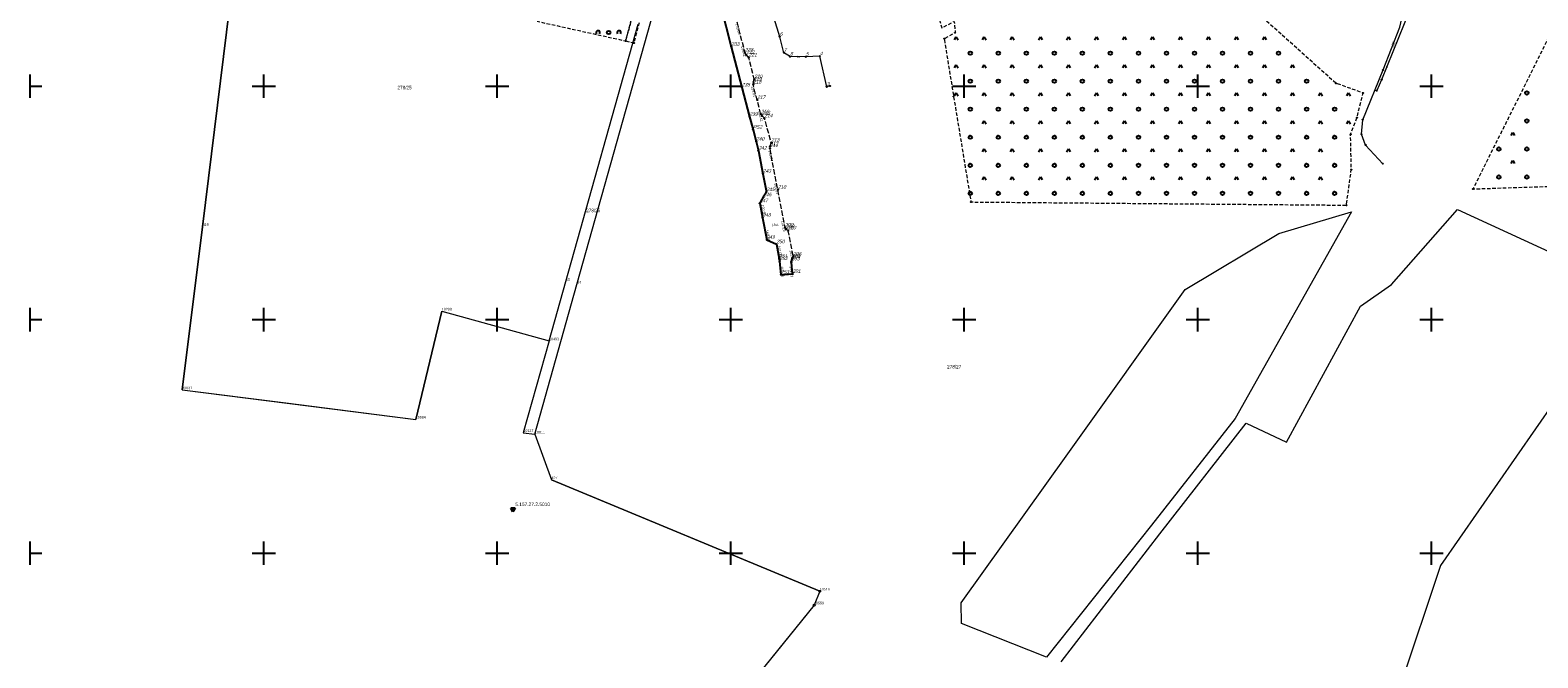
# Model space of a CAD drawing. Header units: metres. Extents: x 5548743 to 5556416, y 5707500 to 5714000.
# Tile 62 of 244: x 5554400 to 5555046, y 5708855 to 5709124. Entities that reach past the tile are written whole.
import ezdxf
from ezdxf.enums import TextEntityAlignment as Align

# ---------------------------------------------------------------- set-up
doc = ezdxf.new("R2010")
doc.units = ezdxf.units.M
for name, pattern in [('1.5_0.75', [2.25, 1.5, -0.75]), ('2.25_0.75', [3, 2.25, -0.75]), ('219-1000', [0])]:
    doc.linetypes.add(name, pattern=pattern)
doc.layers.get('0').update_dxf_attribs({"color": 2, "lineweight": 5})
doc.styles.get("Standard").update_dxf_attribs({"font": 'Working1250', "width": 0.75})

# ---------------------------------------------------------------- blocks, each defined once
blk = doc.blocks.new('203')
at = {"linetype": 'Continuous', "lineweight": 0}
h = blk.add_hatch(color=0, dxfattribs=at)
edge = h.paths.add_edge_path()
edge.add_arc((0, 0), 0.09, 0, 360)
blk = doc.blocks.new('202')
at = {"color": 0, "linetype": 'Continuous', "lineweight": 0}
blk.add_circle((0, 0), 0.4, dxfattribs=at)
blk = doc.blocks.new('OTZK3')
at = {"color": 0, "linetype": 'Continuous'}
for p, q in [((-0.75, -0.433), (0, 0.866)), ((0, 0.866), (0.75, -0.433))]:
    blk.add_line(p, q, dxfattribs=at)
blk = doc.blocks.new('OTZK1')
at = {"color": 0, "linetype": 'Continuous'}
blk.add_circle((0, 0), 0.75, dxfattribs=at)
blk = doc.blocks.new('OTZK2')
at = {"color": 0, "linetype": 'Continuous'}
blk.add_arc((0, 0), 0.825, 318.85, 221.162, dxfattribs=at)
blk = doc.blocks.new('PW01')
at = {"linetype": 'Continuous', "lineweight": 13}
h = blk.add_hatch(color=0, dxfattribs=at)
edge = h.paths.add_edge_path()
edge.add_arc((0, 0), 0.18, 0, 360)
blk = doc.blocks.new('PIKIETAW1891')
at = {"color": 0}
blk.add_circle((0, 0), 0.09, dxfattribs=at)
blk = doc.blocks.new('OSSH')
at = {"color": 0}
for p, q in [((0, -1.081), (-0.936, 0.543)), ((0.939, 0.543), (-0.936, 0.543)), ((-0.375, 0), (0.375, 0)), ((0.939, 0.543), (0, -1.081)), ((0, -0.375), (0, 0.375))]:
    blk.add_line(p, q, dxfattribs=at)
blk = doc.blocks.new('RAMKA1000K')
at = {"color": 0}
for p, q in [((0, 495), (0, 500)), ((0, 500), (5, 500)), ((95, 500), (105, 500)), ((100, 495), (100, 500)), ((195, 500), (205, 500)), ((200, 495), (200, 500)), ((295, 500), (305, 500)), ((300, 495), (300, 500)), ((395, 500), (405, 500)), ((400, 495), (400, 500)), ((495, 500), (505, 500)), ((500, 495), (500, 500)), ((595, 500), (605, 500)), ((600, 495), (600, 500)), ((0, 395), (0, 405)), ((100, 395), (100, 405)), ((200, 395), (200, 405)), ((300, 395), (300, 405)), ((400, 395), (400, 405)), ((500, 395), (500, 405)), ((600, 395), (600, 405)), ((0, 400), (5, 400)), ((95, 400), (105, 400)), ((195, 400), (205, 400)), ((295, 400), (305, 400)), ((395, 400), (405, 400)), ((495, 400), (505, 400)), ((595, 400), (605, 400)), ((0, 95), (0, 105)), ((100, 95), (100, 105)), ((200, 95), (200, 105)), ((300, 95), (300, 105)), ((400, 95), (400, 105)), ((500, 95), (500, 105)), ((600, 95), (600, 105)), ((0, 100), (5, 100)), ((95, 100), (105, 100)), ((195, 100), (205, 100)), ((295, 100), (305, 100)), ((395, 100), (405, 100)), ((495, 100), (505, 100)), ((595, 100), (605, 100)), ((0, 0), (0, 5)), ((0, 0), (5, 0)), ((95, 0), (105, 0)), ((100, 0), (100, 5)), ((195, 0), (205, 0)), ((200, 0), (200, 5)), ((295, 0), (305, 0)), ((300, 0), (300, 5)), ((395, 0), (405, 0)), ((400, 0), (400, 5)), ((495, 0), (505, 0)), ((500, 0), (500, 5)), ((595, 0), (605, 0)), ((600, 0), (600, 5))]:
    blk.add_line(p, q, dxfattribs=at)

msp = doc.modelspace()

# ---------------------------------------------------------------- linework, layer by layer
at = {"layer": '218-kontur użytku gruntowego', "color": 3, "linetype": 'CONTINUOUS', "lineweight": 18, "flags": 128}
for points in [[(5554498.26, 5709237.87), (5554473.86, 5709039.8)], [(5554982.98, 5709015.11), (5555011.13, 5709047.14)], [(5555011.13, 5709047.14), (5555053.96, 5709027.41)], [(5554965.74, 5709046.23), (5554916.06, 5708957.62)], [(5554934.64, 5709036.83), (5554965.74, 5709046.23)], [(5554473.86, 5709039.8), (5554465.14, 5708969.91)], [(5554894.58, 5709012.89), (5554934.64, 5709036.83)], [(5554969.7, 5709005.72), (5554982.98, 5709015.11)], [(5554844.31, 5708942.56), (5554894.58, 5709012.89)], [(5554565.1, 5708957.33), (5554576.28, 5709003.59)], [(5554576.28, 5709003.59), (5554622.22, 5708990.87)], [(5554938.01, 5708947.6), (5554969.7, 5709005.72)], [(5555077.19, 5709000), (5555003.94, 5708894.72)], [(5554622.22, 5708990.87), (5554611.18, 5708951.53)], [(5554465.14, 5708969.91), (5554509.42, 5708964.34)], [(5554509.42, 5708964.34), (5554565.1, 5708957.33)], [(5554916.06, 5708957.62), (5554880.17, 5708911.99)], [(5554611.18, 5708951.53), (5554616.14, 5708950.91)], [(5554616.14, 5708950.91), (5554623.22, 5708931.39)], [(5554883.71, 5708908.3), (5554920.74, 5708955.7)], [(5554920.74, 5708955.7), (5554938.01, 5708947.6)], [(5554798.66, 5708878.77), (5554844.31, 5708942.56)], [(5554623.22, 5708931.39), (5554738.08, 5708883.72)], [(5554880.17, 5708911.99), (5554835.16, 5708855.57)], [(5554841.47, 5708853.49), (5554883.71, 5708908.3)], [(5555003.94, 5708894.72), (5554986.6, 5708843.15)], [(5554738.08, 5708883.72), (5554735.68, 5708877.75)], [(5554798.87, 5708869.89), (5554798.66, 5708878.77)], [(5554735.68, 5708877.75), (5554630.81, 5708748.11)], [(5554835.16, 5708855.57), (5554798.87, 5708869.89)]]:
    msp.add_lwpolyline(points, dxfattribs=at)
at = {"layer": '219-działka ewidencyjna', "color": 7, "linetype": '219-1000', "lineweight": 18, "flags": 128}
for points in [[(5554473.86, 5709039.8), (5554498.26, 5709237.87)], [(5554634.15, 5709015.05), (5554676.3, 5709165.35)], [(5554629.34, 5709016.4), (5554660.29, 5709126.48)], [(5554465.14, 5708969.91), (5554473.86, 5709039.8)], [(5554616.14, 5708950.91), (5554634.15, 5709015.05)], [(5554622.22, 5708990.87), (5554629.34, 5709016.4)], [(5554576.28, 5709003.59), (5554565.1, 5708957.33)], [(5554576.28, 5709003.59), (5554622.22, 5708990.87)], [(5554622.22, 5708990.87), (5554611.18, 5708951.53)], [(5554465.14, 5708969.91), (5554565.1, 5708957.33)], [(5554611.18, 5708951.53), (5554616.14, 5708950.91)], [(5554616.14, 5708950.91), (5554623.22, 5708931.39)], [(5554738.08, 5708883.72), (5554623.22, 5708931.39)], [(5554738.08, 5708883.72), (5554735.68, 5708877.75)], [(5554735.68, 5708877.75), (5554597.28, 5708706.66)]]:
    msp.add_lwpolyline(points, dxfattribs=at)
at = {"layer": 'jezdnia', "color": 7, "linetype": '2.25_0.75', "lineweight": 18, "flags": 128}
msp.add_lwpolyline([(5554689.5, 5709201.74), (5554689.6, 5709205.93), (5554689.92, 5709209.52), (5554690.24, 5709211.5), (5554690.9, 5709213.35), (5554691.65, 5709214.54), (5554692.14, 5709215.06), (5554692.63, 5709215.57), (5554693.75, 5709216.4), (5554695.66, 5709217.24), (5554698.33, 5709217.72), (5554701.32, 5709217.98), (5554702.01, 5709223), (5554699.08, 5709223.7), (5554697.15, 5709224.26), (5554695.87, 5709224.83), (5554694.71, 5709225.59), (5554693.76, 5709226.43), (5554687.3, 5709227.24), (5554682.48, 5709227.85), (5554682.14, 5709226.42), (5554681.3, 5709225.1), (5554679.89, 5709224.16), (5554678.49, 5709223.73), (5554676.92, 5709223.67), (5554674.34, 5709223.88), (5554674.03, 5709219.52), (5554676.31, 5709219.39), (5554678.01, 5709219.08), (5554679.66, 5709218.33), (5554681.21, 5709217.14), (5554681.93, 5709216.25), (5554682.29, 5709215.8), (5554682.97, 5709214.39), (5554683.31, 5709212.59), (5554683.21, 5709209.28), (5554682.96, 5709203.61), (5554682.84, 5709202.18), (5554682.4, 5709200.25), (5554680.52, 5709194.16), (5554679.06, 5709189.37), (5554678.14, 5709186.39), (5554682.66, 5709183.95), (5554683.01, 5709184.59), (5554683.41, 5709185.17), (5554684.11, 5709185.5), (5554684.83, 5709185.24), (5554685.15, 5709184.55), (5554685.62, 5709180.58), (5554686.32, 5709175.65), (5554686.33, 5709175.03), (5554686.07, 5709174.32), (5554685.36, 5709174.02), (5554680.55, 5709173.96), (5554680.68, 5709168.89), (5554682.58, 5709169.08), (5554684.88, 5709168.81), (5554686.64, 5709167.87), (5554687.49, 5709166.72), (5554688.13, 5709164.74), (5554688.98, 5709160.82), (5554690.28, 5709155.51), (5554687.81, 5709151.17), (5554689.76, 5709143.61), (5554691.52, 5709136.67), (5554693.79, 5709135.35), (5554695.77, 5709134.21), (5554700.24, 5709116.83), (5554704.74, 5709099.41), (5554708.02, 5709086.83), (5554709.53, 5709081.3), (5554710.9, 5709076.21), (5554711.87, 5709072.31), (5554713.77, 5709062.49), (5554715.27, 5709054.61), (5554713.93, 5709052.38), (5554712.42, 5709049.85), (5554713.61, 5709043.64), (5554715.39, 5709034.17), (5554719.59, 5709032.27), (5554720.77, 5709026.05), (5554720.89, 5709025.05), (5554721.46, 5709019.22), (5554726.45, 5709019.59), (5554725.99, 5709024.43), (5554725.99, 5709024.96), (5554726.1, 5709025.61), (5554726.35, 5709026.21), (5554726.74, 5709026.96), (5554724.59, 5709038.04), (5554723.75, 5709038.71), (5554723.28, 5709039.39), (5554720.17, 5709055.62), (5554716.77, 5709073.41), (5554716.82, 5709074.15), (5554717.35, 5709075.8), (5554714.44, 5709086.2), (5554713.4, 5709087.19), (5554712.93, 5709087.89), (5554711.33, 5709094.03), (5554709.61, 5709100.64), (5554709.74, 5709101.82), (5554710.07, 5709102.93), (5554707.72, 5709112.18), (5554706.63, 5709113.28), (5554706.07, 5709114.38), (5554702.83, 5709126.95), (5554698.01, 5709145.61), (5554695.11, 5709156.96), (5554693.93, 5709161.82), (5554692.8, 5709167.06), (5554692.02, 5709171.5), (5554691.26, 5709176.58), (5554690.51, 5709182), (5554689.83, 5709188.49), (5554689.57, 5709192.86), (5554689.48, 5709197.66)], close=True, dxfattribs=at)
at = {"layer": 'krawężnik', "color": 7, "linetype": 'CONTINUOUS', "lineweight": 25, "flags": 128}
msp.add_lwpolyline([(5554695.77, 5709134.21), (5554700.24, 5709116.83), (5554704.74, 5709099.41), (5554708.02, 5709086.83), (5554709.53, 5709081.3), (5554710.9, 5709076.21), (5554711.87, 5709072.31), (5554713.77, 5709062.49), (5554715.27, 5709054.61), (5554713.93, 5709052.38), (5554712.42, 5709049.85), (5554713.61, 5709043.64), (5554715.39, 5709034.17), (5554719.59, 5709032.27), (5554720.77, 5709026.05), (5554720.89, 5709025.05), (5554721.46, 5709019.22), (5554726.45, 5709019.59), (5554725.99, 5709024.43), (5554725.99, 5709024.96), (5554726.1, 5709025.61), (5554726.35, 5709026.21), (5554726.74, 5709026.96)], dxfattribs=at)
at = {"layer": 'przewód telekomunikacyjny podziemny', "color": 30, "linetype": 'CONTINUOUS', "lineweight": 18, "flags": 128}
for points in [[(5554742.46, 5709100), (5554741.1, 5709099.69), (5554738.17, 5709112.81), (5554732.17, 5709112.52), (5554725.41, 5709112.62), (5554722.76, 5709114.27), (5554720.98, 5709121.11), (5554716.2, 5709136.74), (5554711.35, 5709151.75), (5554711.19, 5709156.03), (5554712.94, 5709164.19), (5554716.76, 5709178.48), (5554722.88, 5709210.18), (5554721.64, 5709214.57), (5554713.91, 5709215.42), (5554714.36, 5709223.95)], [(5555002.43, 5709189.71), (5555002.76, 5709189.15), (5555013.24, 5709187.71), (5555009.58, 5709177.79), (5555002.86, 5709160.89), (5555001.59, 5709157.97), (5554993.16, 5709138.72), (5554978.67, 5709102.73), (5554976.65, 5709098.04)]]:
    msp.add_lwpolyline(points, dxfattribs=at)
at = {"layer": 'przewód wodociągowy', "color": 5, "linetype": 'CONTINUOUS', "lineweight": 18, "flags": 128}
msp.add_lwpolyline([(5554979.22, 5709066.75), (5554971.82, 5709074.73), (5554970.03, 5709079.41), (5554970.63, 5709085.61), (5554979.31, 5709106.92), (5554986.5, 5709125.21), (5554988.67, 5709134.51), (5554989.23, 5709138.93), (5554992.66, 5709145.04), (5555004.17, 5709166.76), (5555010.2, 5709181.73), (5555010.35, 5709182.08)], dxfattribs=at)
at = {"layer": 'teren zalesiony', "color": 7, "linetype": '1.5_0.75', "lineweight": 18, "flags": 128}
for points in [[(5554767.49, 5709206.27), (5554772.78, 5709181.8), (5554776.61, 5709167.89), (5554790.44, 5709124.91), (5554795.71, 5709127.71), (5554796.1, 5709122.9), (5554791.4, 5709120.25), (5554795.42, 5709095.54), (5554802.86, 5709050.38), (5554963.6, 5709049.01), (5554965.73, 5709064.25), (5554965.39, 5709079.34), (5554968.14, 5709086.47), (5554970.76, 5709097.04), (5554959.14, 5709101.21), (5554923.37, 5709133.18), (5554926.17, 5709143.33), (5554927.18, 5709146.74), (5554927.63, 5709151.29), (5554927.74, 5709151.67), (5554929.46, 5709157.94), (5554930.87, 5709163.06), (5554939.49, 5709187.55), (5554937.11, 5709187.8), (5554857.11, 5709195.87)], [(5555562.91, 5709073.89), (5555565.87, 5709093.03), (5555567.28, 5709108.83), (5555210.23, 5709151.98), (5555208.28, 5709134.78), (5555207.6, 5709129.65), (5555203.71, 5709129.49), (5555204.41, 5709135.09), (5555205.83, 5709152.51), (5555195.65, 5709153.71), (5555073.93, 5709168.24), (5555057.8, 5709136), (5555055.54, 5709131.47), (5555017.83, 5709055.97)]]:
    msp.add_lwpolyline(points, close=True, dxfattribs=at)
at = {"layer": 'zadrzewienie  zakrzewienie', "color": 7, "linetype": '1.5_0.75', "lineweight": 18, "flags": 128}
for points in [[(5554640.29, 5709219.73), (5554626.16, 5709156.98), (5554617.17, 5709127.72), (5554654.99, 5709119.33), (5554665.14, 5709156.95), (5554679.78, 5709217.66), (5554674.03, 5709219.52), (5554664.37, 5709220.14), (5554660.49, 5709219.78)], [(5554654.99, 5709119.33), (5554658.54, 5709118.46), (5554667.49, 5709150.97), (5554670.38, 5709157.98), (5554671.59, 5709166.7), (5554671.99, 5709168.44), (5554679.63, 5709192.52), (5554681.71, 5709201.53), (5554682.42, 5709214.05), (5554679.78, 5709217.66), (5554665.14, 5709156.95)]]:
    msp.add_lwpolyline(points, close=True, dxfattribs=at)

# ---------------------------------------------------------------- block references
at = {"layer": '202-punkt graniczny', "color": 7, "linetype": 'CONTINUOUS', "lineweight": 18}
for p in [(5554738.08, 5708883.72), (5554735.68, 5708877.75)]:
    msp.add_blockref('202', p, dxfattribs=at)
at = {"layer": '203-punkt graniczny', "color": 7, "linetype": 'CONTINUOUS', "lineweight": 18}
for p in [(5554473.86, 5709039.8), (5554629.34, 5709016.4), (5554634.15, 5709015.05), (5554576.28, 5709003.59), (5554622.22, 5708990.87), (5554465.14, 5708969.91), (5554565.1, 5708957.33), (5554611.18, 5708951.53), (5554616.14, 5708950.91), (5554623.22, 5708931.39)]:
    msp.add_blockref('203', p, dxfattribs=at)
at = {"layer": 'pikieta sztuczna', "color": 7, "linetype": 'CONTINUOUS', "lineweight": 13}
for p in [(5554706.07, 5709114.38), (5554709.61, 5709100.64), (5554712.93, 5709087.89), (5554716.77, 5709073.41), (5554720.17, 5709055.62), (5554712.42, 5709049.85), (5554715.39, 5709034.17), (5554723.28, 5709039.39), (5554719.59, 5709032.27), (5554726.74, 5709026.96), (5554721.46, 5709019.22), (5554726.45, 5709019.59)]:
    msp.add_blockref('PW01', p, dxfattribs=at)
at = {"layer": 'Punkt roboczy BDOT GESUT K1', "color": 6, "linetype": 'CONTINUOUS', "lineweight": 18}
for p in [(5554654.99, 5709119.33), (5554654.99, 5709119.33), (5554658.54, 5709118.46), (5554720.98, 5709121.11), (5554791.4, 5709120.25), (5554796.1, 5709122.9), (5554700.24, 5709116.83), (5554700.24, 5709116.83), (5554706.07, 5709114.38), (5554706.07, 5709114.38), (5554706.63, 5709113.28), (5554707.72, 5709112.18), (5554722.76, 5709114.27), (5554725.41, 5709112.62), (5554732.17, 5709112.52), (5554738.17, 5709112.81), (5554979.31, 5709106.92), (5554704.74, 5709099.41), (5554704.74, 5709099.41), (5554709.61, 5709100.64), (5554709.61, 5709100.64), (5554709.74, 5709101.82), (5554710.07, 5709102.93), (5554741.1, 5709099.69), (5554742.46, 5709100), (5554959.14, 5709101.21), (5554976.65, 5709098.04), (5554978.67, 5709102.73), (5554711.33, 5709094.03), (5554795.42, 5709095.54), (5554970.76, 5709097.04), (5554708.02, 5709086.83), (5554708.02, 5709086.83), (5554712.93, 5709087.89), (5554712.93, 5709087.89), (5554713.4, 5709087.19), (5554714.44, 5709086.2), (5554968.14, 5709086.47), (5554970.63, 5709085.61), (5554709.53, 5709081.3), (5554709.53, 5709081.3), (5554965.39, 5709079.34), (5554970.03, 5709079.41), (5554710.9, 5709076.21), (5554710.9, 5709076.21), (5554711.87, 5709072.31), (5554711.87, 5709072.31), (5554716.77, 5709073.41), (5554716.77, 5709073.41), (5554716.82, 5709074.15), (5554717.35, 5709075.8), (5554971.82, 5709074.73), (5554979.22, 5709066.75), (5554713.77, 5709062.49), (5554713.77, 5709062.49), (5554965.73, 5709064.25), (5554715.27, 5709054.61), (5554715.27, 5709054.61), (5554720.17, 5709055.62), (5554720.17, 5709055.62), (5555017.83, 5709055.97), (5554712.42, 5709049.85), (5554712.42, 5709049.85), (5554712.42, 5709049.85), (5554713.93, 5709052.38), (5554713.93, 5709052.38), (5554802.86, 5709050.38), (5554963.6, 5709049.01), (5554713.61, 5709043.64), (5554713.61, 5709043.64), (5554715.39, 5709034.17), (5554715.39, 5709034.17), (5554715.39, 5709034.17), (5554723.28, 5709039.39), (5554723.28, 5709039.39), (5554723.75, 5709038.71), (5554724.59, 5709038.04), (5554719.59, 5709032.27), (5554719.59, 5709032.27), (5554719.59, 5709032.27), (5554726.74, 5709026.96), (5554726.74, 5709026.96), (5554726.74, 5709026.96), (5554720.77, 5709026.05), (5554720.77, 5709026.05), (5554720.89, 5709025.05), (5554720.89, 5709025.05), (5554725.99, 5709024.96), (5554725.99, 5709024.96), (5554725.99, 5709024.43), (5554725.99, 5709024.43), (5554726.1, 5709025.61), (5554726.1, 5709025.61), (5554726.35, 5709026.21), (5554726.35, 5709026.21), (5554721.46, 5709019.22), (5554721.46, 5709019.22), (5554721.46, 5709019.22), (5554726.45, 5709019.59), (5554726.45, 5709019.59), (5554726.45, 5709019.59)]:
    msp.add_blockref('PIKIETAW1891', p, dxfattribs=at)
at = {"layer": 'Szczegółowa osnowa geodezyjna wysokościowa', "color": 7, "linetype": 'CONTINUOUS', "lineweight": 13}
msp.add_blockref('OSSH', (5554606.72, 5708918.77), dxfattribs=at)
at = {"layer": 'teren zalesiony', "color": 7, "linetype": 'CONTINUOUS', "lineweight": 18}
for name, p in [('OTZK3', (5554796.576, 5709120.276)), ('OTZK3', (5554808.576, 5709120.276)), ('OTZK3', (5554820.576, 5709120.276)), ('OTZK3', (5554832.576, 5709120.276)), ('OTZK3', (5554844.576, 5709120.276)), ('OTZK3', (5554856.576, 5709120.276)), ('OTZK3', (5554868.576, 5709120.276)), ('OTZK3', (5554880.576, 5709120.276)), ('OTZK3', (5554892.576, 5709120.276)), ('OTZK3', (5554904.576, 5709120.276)), ('OTZK3', (5554916.576, 5709120.276)), ('OTZK3', (5554928.576, 5709120.276)), ('OTZK1', (5554802.576, 5709114.096)), ('OTZK1', (5554814.576, 5709114.096)), ('OTZK1', (5554826.576, 5709114.096)), ('OTZK1', (5554838.576, 5709114.096)), ('OTZK1', (5554850.576, 5709114.096)), ('OTZK1', (5554862.576, 5709114.096)), ('OTZK1', (5554874.576, 5709114.096)), ('OTZK1', (5554886.576, 5709114.096)), ('OTZK1', (5554898.576, 5709114.096)), ('OTZK1', (5554910.576, 5709114.096)), ('OTZK1', (5554922.576, 5709114.096)), ('OTZK1', (5554934.576, 5709114.096)), ('OTZK3', (5554796.576, 5709108.276)), ('OTZK3', (5554808.576, 5709108.276)), ('OTZK3', (5554820.576, 5709108.276)), ('OTZK3', (5554832.576, 5709108.276)), ('OTZK3', (5554844.576, 5709108.276)), ('OTZK3', (5554856.576, 5709108.276)), ('OTZK3', (5554868.576, 5709108.276)), ('OTZK3', (5554880.576, 5709108.276)), ('OTZK3', (5554892.576, 5709108.276)), ('OTZK3', (5554904.576, 5709108.276)), ('OTZK3', (5554916.576, 5709108.276)), ('OTZK3', (5554928.576, 5709108.276)), ('OTZK3', (5554940.576, 5709108.276)), ('OTZK1', (5554802.576, 5709102.096)), ('OTZK1', (5554814.576, 5709102.096)), ('OTZK1', (5554826.576, 5709102.096)), ('OTZK1', (5554838.576, 5709102.096)), ('OTZK1', (5554850.576, 5709102.096)), ('OTZK1', (5554862.576, 5709102.096)), ('OTZK1', (5554874.576, 5709102.096)), ('OTZK1', (5554886.576, 5709102.096)), ('OTZK1', (5554898.576, 5709102.096)), ('OTZK1', (5554910.576, 5709102.096)), ('OTZK1', (5554922.576, 5709102.096)), ('OTZK1', (5554934.576, 5709102.096)), ('OTZK1', (5554946.576, 5709102.096)), ('OTZK3', (5554796.576, 5709096.276)), ('OTZK3', (5554808.576, 5709096.276)), ('OTZK3', (5554820.576, 5709096.276)), ('OTZK3', (5554832.576, 5709096.276)), ('OTZK3', (5554844.576, 5709096.276)), ('OTZK3', (5554856.576, 5709096.276)), ('OTZK3', (5554868.576, 5709096.276)), ('OTZK3', (5554880.576, 5709096.276)), ('OTZK3', (5554892.576, 5709096.276)), ('OTZK3', (5554904.576, 5709096.276)), ('OTZK3', (5554916.576, 5709096.276)), ('OTZK3', (5554928.576, 5709096.276)), ('OTZK3', (5554940.576, 5709096.276)), ('OTZK3', (5554952.576, 5709096.276)), ('OTZK3', (5554964.576, 5709096.276)), ('OTZK1', (5555040.916, 5709097.056)), ('OTZK1', (5554802.576, 5709090.096)), ('OTZK3', (5554808.576, 5709084.276)), ('OTZK1', (5554814.576, 5709090.096)), ('OTZK3', (5554820.576, 5709084.276)), ('OTZK1', (5554826.576, 5709090.096)), ('OTZK3', (5554832.576, 5709084.276)), ('OTZK1', (5554838.576, 5709090.096)), ('OTZK3', (5554844.576, 5709084.276)), ('OTZK1', (5554850.576, 5709090.096)), ('OTZK3', (5554856.576, 5709084.276)), ('OTZK1', (5554862.576, 5709090.096)), ('OTZK3', (5554868.576, 5709084.276)), ('OTZK1', (5554874.576, 5709090.096)), ('OTZK3', (5554880.576, 5709084.276)), ('OTZK1', (5554886.576, 5709090.096)), ('OTZK3', (5554892.576, 5709084.276)), ('OTZK1', (5554898.576, 5709090.096)), ('OTZK3', (5554904.576, 5709084.276)), ('OTZK1', (5554910.576, 5709090.096)), ('OTZK3', (5554916.576, 5709084.276)), ('OTZK1', (5554922.576, 5709090.096)), ('OTZK3', (5554928.576, 5709084.276)), ('OTZK1', (5554934.576, 5709090.096)), ('OTZK3', (5554940.576, 5709084.276)), ('OTZK1', (5554946.576, 5709090.096)), ('OTZK3', (5554952.576, 5709084.276)), ('OTZK1', (5554958.576, 5709090.096)), ('OTZK3', (5554964.576, 5709084.276)), ('OTZK1', (5555040.916, 5709085.056)), ('OTZK1', (5554802.576, 5709078.096)), ('OTZK1', (5554814.576, 5709078.096)), ('OTZK1', (5554826.576, 5709078.096)), ('OTZK1', (5554838.576, 5709078.096)), ('OTZK1', (5554850.576, 5709078.096)), ('OTZK1', (5554862.576, 5709078.096)), ('OTZK1', (5554874.576, 5709078.096)), ('OTZK1', (5554886.576, 5709078.096)), ('OTZK1', (5554898.576, 5709078.096)), ('OTZK1', (5554910.576, 5709078.096)), ('OTZK1', (5554922.576, 5709078.096)), ('OTZK1', (5554934.576, 5709078.096)), ('OTZK1', (5554946.576, 5709078.096)), ('OTZK1', (5554958.576, 5709078.096)), ('OTZK3', (5555034.916, 5709079.236)), ('OTZK3', (5554808.576, 5709072.276)), ('OTZK3', (5554820.576, 5709072.276)), ('OTZK3', (5554832.576, 5709072.276)), ('OTZK3', (5554844.576, 5709072.276)), ('OTZK3', (5554856.576, 5709072.276)), ('OTZK3', (5554868.576, 5709072.276)), ('OTZK3', (5554880.576, 5709072.276)), ('OTZK3', (5554892.576, 5709072.276)), ('OTZK3', (5554904.576, 5709072.276)), ('OTZK3', (5554916.576, 5709072.276)), ('OTZK3', (5554928.576, 5709072.276)), ('OTZK3', (5554940.576, 5709072.276)), ('OTZK3', (5554952.576, 5709072.276)), ('OTZK1', (5555028.916, 5709073.056)), ('OTZK1', (5555040.916, 5709073.056)), ('OTZK1', (5554802.576, 5709066.096)), ('OTZK1', (5554814.576, 5709066.096)), ('OTZK1', (5554826.576, 5709066.096)), ('OTZK1', (5554838.576, 5709066.096)), ('OTZK1', (5554850.576, 5709066.096)), ('OTZK1', (5554862.576, 5709066.096)), ('OTZK1', (5554874.576, 5709066.096)), ('OTZK1', (5554886.576, 5709066.096)), ('OTZK1', (5554898.576, 5709066.096)), ('OTZK1', (5554910.576, 5709066.096)), ('OTZK1', (5554922.576, 5709066.096)), ('OTZK1', (5554934.576, 5709066.096)), ('OTZK1', (5554946.576, 5709066.096)), ('OTZK1', (5554958.576, 5709066.096)), ('OTZK3', (5555034.916, 5709067.236)), ('OTZK3', (5554808.576, 5709060.276)), ('OTZK3', (5554820.576, 5709060.276)), ('OTZK3', (5554832.576, 5709060.276)), ('OTZK3', (5554844.576, 5709060.276)), ('OTZK3', (5554856.576, 5709060.276)), ('OTZK3', (5554868.576, 5709060.276)), ('OTZK3', (5554880.576, 5709060.276)), ('OTZK3', (5554892.576, 5709060.276)), ('OTZK3', (5554904.576, 5709060.276)), ('OTZK3', (5554916.576, 5709060.276)), ('OTZK3', (5554928.576, 5709060.276)), ('OTZK3', (5554940.576, 5709060.276)), ('OTZK3', (5554952.576, 5709060.276)), ('OTZK1', (5555028.916, 5709061.056)), ('OTZK1', (5555040.916, 5709061.056)), ('OTZK1', (5554802.576, 5709054.096)), ('OTZK1', (5554814.576, 5709054.096)), ('OTZK1', (5554826.576, 5709054.096)), ('OTZK1', (5554838.576, 5709054.096)), ('OTZK1', (5554850.576, 5709054.096)), ('OTZK1', (5554862.576, 5709054.096)), ('OTZK1', (5554874.576, 5709054.096)), ('OTZK1', (5554886.576, 5709054.096)), ('OTZK1', (5554898.576, 5709054.096)), ('OTZK1', (5554910.576, 5709054.096)), ('OTZK1', (5554922.576, 5709054.096)), ('OTZK1', (5554934.576, 5709054.096)), ('OTZK1', (5554946.576, 5709054.096)), ('OTZK1', (5554958.576, 5709054.096))]:
    msp.add_blockref(name, p, dxfattribs=at)
at = {"layer": 'Wstawianie ramki sekcyjnej z opisem', "color": 7, "linetype": 'CONTINUOUS', "lineweight": 13}
for p in [(5554400, 5709000), (5554400, 5709000), (5554400, 5709000), (5554400, 5709000), (5554400, 5708500), (5554400, 5708500), (5554400, 5708500), (5554400, 5708500)]:
    msp.add_blockref('RAMKA1000K', p, dxfattribs=at)
at = {"layer": 'zadrzewienie  zakrzewienie', "color": 7, "linetype": 'CONTINUOUS', "lineweight": 18}
for name, p in [('OTZK2', (5554643.169, 5709122.882)), ('OTZK2', (5554652.169, 5709122.882)), ('OTZK1', (5554647.756, 5709122.916))]:
    msp.add_blockref(name, p, dxfattribs=at)

# ---------------------------------------------------------------- texts
at = {"layer": '202-punkt graniczny-Atr103', "color": 7, "width": 0.9}
for s, p in [('10510', (5554738.08, 5708883.72)), ('10510', (5554738.08, 5708883.72)), ('10559', (5554735.68, 5708877.75)), ('10559', (5554735.68, 5708877.75))]:
    msp.add_text(s, height=1.125, dxfattribs=at).set_placement(p, align=Align.BOTTOM_LEFT)
at = {"layer": '203-punkt graniczny-Atr103', "color": 7, "width": 0.9}
for s, p in [('419', (5554473.86, 5709039.8)), ('419', (5554473.86, 5709039.8)), ('33', (5554629.34, 5709016.4)), ('33', (5554629.34, 5709016.4)), ('34', (5554634.15, 5709015.05)), ('34', (5554634.15, 5709015.05)), ('10290', (5554576.28, 5709003.59)), ('10290', (5554576.28, 5709003.59)), ('10493', (5554622.22, 5708990.87)), ('10493', (5554622.22, 5708990.87)), ('10031', (5554465.14, 5708969.91)), ('10031', (5554465.14, 5708969.91)), ('10084', (5554565.1, 5708957.33)), ('10084', (5554565.1, 5708957.33)), ('10127', (5554611.18, 5708951.53)), ('10127', (5554611.18, 5708951.53)), ('10011', (5554616.14, 5708950.91)), ('10011', (5554616.14, 5708950.91)), ('427', (5554623.22, 5708931.39)), ('427', (5554623.22, 5708931.39))]:
    msp.add_text(s, height=1.125, dxfattribs=at).set_placement(p, align=Align.BOTTOM_LEFT)
at = {"layer": '211-numer działki ewidencyjnej', "color": 7, "linetype": 'CONTINUOUS', "lineweight": 18, "width": 0.79}
for s, p in [('278/25', (5554557.3, 5709098.61)), ('278/26', (5554638.1, 5709046.01)), ('278/27', (5554792.66, 5708979.09))]:
    msp.add_text(s, height=1.5, dxfattribs=at).set_placement(p)
at = {"layer": 'jezdnia-Atr17', "color": 7, "width": 0.9}
msp.add_text('j.kb.', height=1.125, dxfattribs=at).set_placement((5554717.8, 5709040.16))
at = {"layer": 'pikieta sztuczna-Atr2', "color": 7, "width": 0.9}
for s, rotation, p in [('158.65', 284.483, (5554702.02, 5709126.59)), ('159.42', 284.454, (5554704.32, 5709117.06)), ('159.91', 284.585, (5554708.61, 5709099.82)), ('160.41', 284.605, (5554711.57, 5709089.28)), ('160.74', 280.82, (5554716.2, 5709072.36)), ('161.01', 280.82, (5554718.62, 5709058.3)), ('160.87', 280.732, (5554713.04, 5709049.12)), ('161.15', 280.847, (5554721.6, 5709042.25)), ('160.98', 280.715, (5554714.94, 5709038.3)), ('161.06', 280.742, (5554720.07, 5709031.57)), ('161.07', 280.981, (5554725.13, 5709029.71)), ('161.06', 275.584, (5554721.31, 5709022.81)), ('161.03', 275.429, (5554725.2, 5709022.83))]:
    msp.add_text(s, height=1.125, rotation=rotation, dxfattribs=at).set_placement(p)
at = {"layer": 'przewód telekomunikacyjny podziemny-Atr1', "color": 30, "width": 0.9}
for s, rotation, p in [('ts', 357.881, (5554728.36, 5709112.58)), ('t', 66.766, (5554980.83, 5709108.09))]:
    msp.add_text(s, height=1.125, rotation=rotation, dxfattribs=at).set_placement(p, align=Align.MIDDLE_LEFT)
at = {"layer": 'przewód wodociągowy-Atr1', "color": 5, "width": 0.9}
msp.add_text('w32', height=1.125, rotation=67.218, dxfattribs=at).set_placement((5554983.03, 5709116.38), align=Align.MIDDLE_LEFT)
at = {"layer": 'Punkt roboczy BDOT GESUT K1-Atr103', "color": 6, "oblique": 15, "width": 0.9}
for s, p in [('233', (5554700.24, 5709116.83)), ('233', (5554700.24, 5709116.83)), ('6', (5554720.98, 5709121.11)), ('223', (5554706.07, 5709114.38)), ('223', (5554706.07, 5709114.38)), ('222', (5554706.63, 5709113.28)), ('221', (5554707.72, 5709112.18)), ('7', (5554722.76, 5709114.27)), ('8', (5554725.41, 5709112.62)), ('5', (5554732.17, 5709112.52)), ('4', (5554738.17, 5709112.81)), ('220', (5554710.07, 5709102.93)), ('235', (5554704.74, 5709099.41)), ('235', (5554704.74, 5709099.41)), ('218', (5554709.61, 5709100.64)), ('218', (5554709.61, 5709100.64)), ('219', (5554709.74, 5709101.82)), ('3', (5554741.1, 5709099.69)), ('217', (5554711.33, 5709094.03)), ('239', (5554708.02, 5709086.83)), ('239', (5554708.02, 5709086.83)), ('216', (5554712.93, 5709087.89)), ('216', (5554712.93, 5709087.89)), ('215', (5554713.4, 5709087.19)), ('214', (5554714.44, 5709086.2)), ('PS2', (5554709.53, 5709081.3)), ('PS2', (5554709.53, 5709081.3)), ('240', (5554710.9, 5709076.21)), ('240', (5554710.9, 5709076.21)), ('242', (5554711.87, 5709072.31)), ('242', (5554711.87, 5709072.31)), ('211', (5554716.77, 5709073.41)), ('211', (5554716.77, 5709073.41)), ('212', (5554716.82, 5709074.15)), ('213', (5554717.35, 5709075.8)), ('243', (5554713.77, 5709062.49)), ('243', (5554713.77, 5709062.49)), ('246', (5554713.93, 5709052.38)), ('246', (5554713.93, 5709052.38)), ('245', (5554715.27, 5709054.61)), ('245', (5554715.27, 5709054.61)), ('210', (5554720.17, 5709055.62)), ('210', (5554720.17, 5709055.62)), ('247', (5554712.42, 5709049.85)), ('247', (5554712.42, 5709049.85)), ('247', (5554712.42, 5709049.85)), ('248', (5554713.61, 5709043.64)), ('248', (5554713.61, 5709043.64)), ('209', (5554723.28, 5709039.39)), ('209', (5554723.28, 5709039.39)), ('208', (5554723.75, 5709038.71)), ('207', (5554724.59, 5709038.04)), ('249', (5554715.39, 5709034.17)), ('249', (5554715.39, 5709034.17)), ('249', (5554715.39, 5709034.17)), ('250', (5554719.59, 5709032.27)), ('250', (5554719.59, 5709032.27)), ('250', (5554719.59, 5709032.27)), ('251', (5554720.77, 5709026.05)), ('251', (5554720.77, 5709026.05)), ('252', (5554720.89, 5709025.05)), ('252', (5554720.89, 5709025.05)), ('203', (5554725.99, 5709024.96)), ('203', (5554725.99, 5709024.96)), ('204', (5554726.1, 5709025.61)), ('204', (5554726.1, 5709025.61)), ('205', (5554726.35, 5709026.21)), ('205', (5554726.35, 5709026.21)), ('206', (5554726.74, 5709026.96)), ('206', (5554726.74, 5709026.96)), ('206', (5554726.74, 5709026.96)), ('253', (5554721.46, 5709019.22)), ('253', (5554721.46, 5709019.22)), ('253', (5554721.46, 5709019.22)), ('202', (5554725.99, 5709024.43)), ('202', (5554725.99, 5709024.43)), ('201', (5554726.45, 5709019.59)), ('201', (5554726.45, 5709019.59)), ('201', (5554726.45, 5709019.59))]:
    msp.add_text(s, height=1.5, dxfattribs=at).set_placement(p, align=Align.BOTTOM_LEFT)
at = {"layer": 'Szczegółowa osnowa geodezyjna wysokościowa-Atr103', "color": 7, "width": 0.9}
msp.add_text('5.157.27.2.5010', height=1.5, dxfattribs=at).set_placement((5554607.72, 5708919.77), align=Align.BOTTOM_LEFT)

doc.saveas('drawing.dxf')
